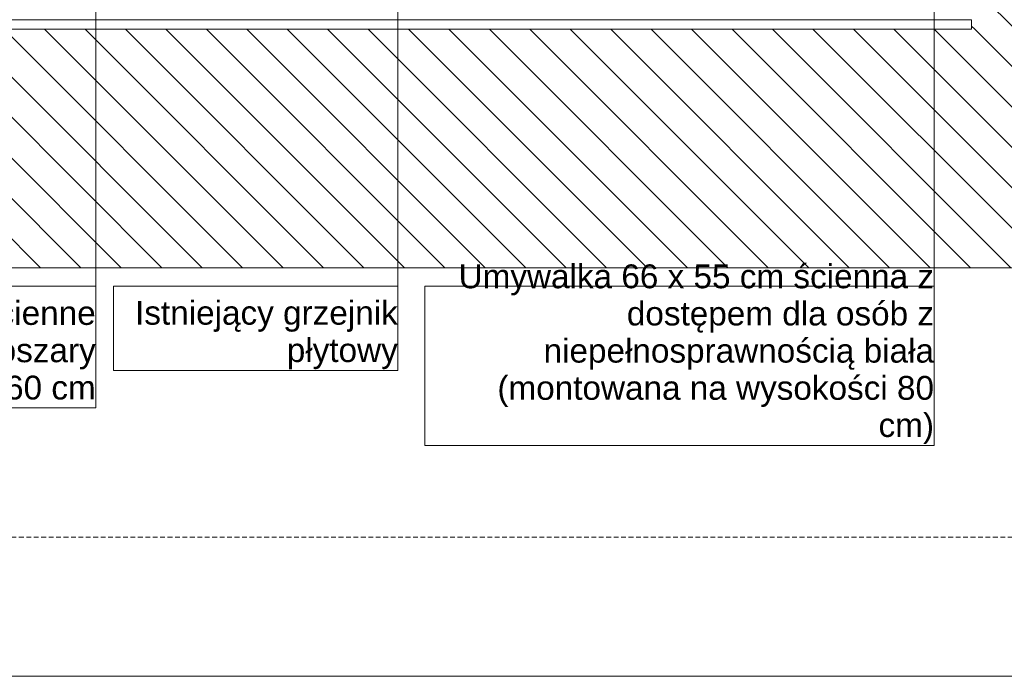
# Model space of a CAD drawing. Extents: x 180 to 5640, y 54 to 2910.
# Tile 4 of 8: x 3516 to 4549, y 60 to 749. Entities that reach past the tile are written whole.
import ezdxf
from ezdxf.xclip import XClip

# ---------------------------------------------------------------- set-up
doc = ezdxf.new("R2010")
doc.units = 0
doc.header["$MEASUREMENT"] = 0
doc.header["$XCLIPFRAME"] = 0
doc.linetypes.add('Przerywana długa', pattern=[78, 50, -28])
for name, color, linetype in [('420-K Ściany', 7, 'Continuous'), ('460-K Stropy', 7, 'Continuous'), ('460-K Stropy - wymieniane warstwy', 7, 'Continuous'), ('810-G Ogólne', 7, 'Continuous'), ('820-G Rysunki Obrazki', 7, 'Continuous'), ('840-G Znaczniki ogólne', 7, 'Continuous')]:
    doc.layers.add(name, color=color, linetype=linetype)
doc.styles.add('STYL_AUTOMATYCZNY_3', font='arial.ttf')
pattern_1 = [(135, (26584.855, 776.434), (21.213203, 21.213203), [])]

# ---------------------------------------------------------------- blocks, each defined once
blk = doc.blocks.new('Rysunek_1_1', base_point=(26584.9, 776.4))
at = {"layer": '420-K Ściany', "linetype": 'Continuous', "lineweight": 13}
h = blk.add_hatch(dxfattribs=at)
h.set_pattern_fill('Ściany_istniejące_0001', color=8, style=0, pattern_type=2)
h.set_pattern_definition(pattern_1)
h.paths.add_polyline_path([(4514.9, 2036.4), (4514.9, 738.9), (4577.4, 738.9), (4577.4, 2036.4)])
at = {"layer": '460-K Stropy', "linetype": 'Continuous', "lineweight": 13}
h = blk.add_hatch(dxfattribs=at)
h.set_pattern_fill('Ściany_istniejące_0001', color=8, style=0, pattern_type=2)
h.set_pattern_definition(pattern_1)
h.paths.add_polyline_path([(4577.4, 738.9), (2462.4, 738.9), (2462.4, 488.7), (4577.4, 488.7)])
at = {"layer": '420-K Ściany', "color": 7, "linetype": 'Continuous', "lineweight": 13, "ltscale": 0.5}
blk.add_line((4514.9, 748.9), (4514.9, 738.9), dxfattribs=at)
at = {"layer": '460-K Stropy', "color": 7, "linetype": 'Continuous', "lineweight": 13, "ltscale": 0.5}
for p, q in [((4514.9, 738.9), (2739.9, 738.9)), ((4577.4, 488.7), (2462.4, 488.7))]:
    blk.add_line(p, q, dxfattribs=at)
at = {"layer": '460-K Stropy - wymieniane warstwy', "color": 94, "linetype": 'Continuous', "lineweight": 0, "ltscale": 0.5}
blk.add_line((4514.9, 748.9), (2739.9, 748.9), dxfattribs=at)
at = {"layer": '820-G Rysunki Obrazki', "color": 154, "linetype": 'Continuous', "lineweight": 13, "ltscale": 0.5}
for p, q in [((4475.6, 1147.4), (4475.6, 302.3)), ((3596.1, 1007.5), (3596.1, 341.6)), ((3913, 974.7), (3913, 380.9)), ((3596.1, 469.4), (3095.6, 469.4)), ((3596.1, 341.6), (3596.1, 469.4)), ((3913, 469.4), (3614.9, 469.4)), ((3614.9, 469.4), (3614.9, 380.9)), ((3913, 380.9), (3913, 469.4)), ((4475.6, 469.4), (3941.3, 469.4)), ((3941.3, 469.4), (3941.3, 302.3)), ((4475.6, 302.3), (4475.6, 469.4)), ((3614.9, 380.9), (3913, 380.9)), ((3913, 380.9), (3614.9, 380.9)), ((3095.6, 341.6), (3596.1, 341.6)), ((3596.1, 341.6), (3095.6, 341.6)), ((3941.3, 302.3), (4475.6, 302.3)), ((4475.6, 302.3), (3941.3, 302.3))]:
    blk.add_line(p, q, dxfattribs=at)
at = {"layer": '820-G Rysunki Obrazki', "color": 154, "linetype": 'Continuous', "lineweight": 13, "char_height": 25, "attachment_point": 9, "style": 'STYL_AUTOMATYCZNY_3'}
for s, insert, width, line_spacing_factor in [('\\A1;{\\pqr;\\fArial|b0|i0|c238|p0;\\W1.000000;Umywalka 66 x 55 cm ścienna z dostępem dla osób z niepełnosprawnością biała (montowana na wysokości 80 cm)}', (4475.6, 303.6), 524.326, 0.936046), ('\\A1;{\\pqr;\\fArial|b0|i0|c238|p0;\\W1.000000;Istniejący grzejnik płytowy}', (3913, 382.2), 288.073, 0.940384)]:
    blk.add_mtext(s, dxfattribs=dict(at, insert=insert, width=width, line_spacing_factor=line_spacing_factor))
at = {"layer": '820-G Rysunki Obrazki', "color": 154, "linetype": 'Continuous', "lineweight": 13, "insert": (3596.1, 342.9), "char_height": 25, "attachment_point": 9, "line_spacing_factor": 0.939087, "style": 'STYL_AUTOMATYCZNY_3'}
blk.add_mtext('\\A1;{\\pqr;\\fArial|b0|i0|c238|p0;\\W1.000000;Płytki ścienne\\P\\pqr;\\fArial|b0|i0|c238|p0;\\W1.000000;Kolor: jasnoszary\\P\\pqr;\\fArial|b0|i0|c238|p0;\\W1.000000;Wymiar 30 x 60 cm}', dxfattribs=at)

msp = doc.modelspace()

# ---------------------------------------------------------------- linework, layer by layer
at = {"layer": '810-G Ogólne', "color": 7, "linetype": 'Continuous', "lineweight": 13, "ltscale": 0.1}
msp.add_line((4640, 60), (180, 60), dxfattribs=at)
at = {"layer": '840-G Znaczniki ogólne', "color": 8, "linetype": 'Przerywana długa', "lineweight": 13, "ltscale": 0.1}
msp.add_lwpolyline([(2462.4, 2724.1), (4682.8, 2724.1), (4682.8, 206), (2462.4, 206)], close=True, dxfattribs=at)

# ---------------------------------------------------------------- block references
at = {"layer": '820-G Rysunki Obrazki', "color": 7, "linetype": 'Continuous', "lineweight": 13, "ltscale": 0.1}
ref = msp.add_blockref('Rysunek_1_1', (26584.9, 776.4), dxfattribs=at)
XClip(ref).set_block_clipping_path([(2462.3912428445, 261.6758448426), (4682.831552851, 2724.0588953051)])

doc.saveas('drawing.dxf')
